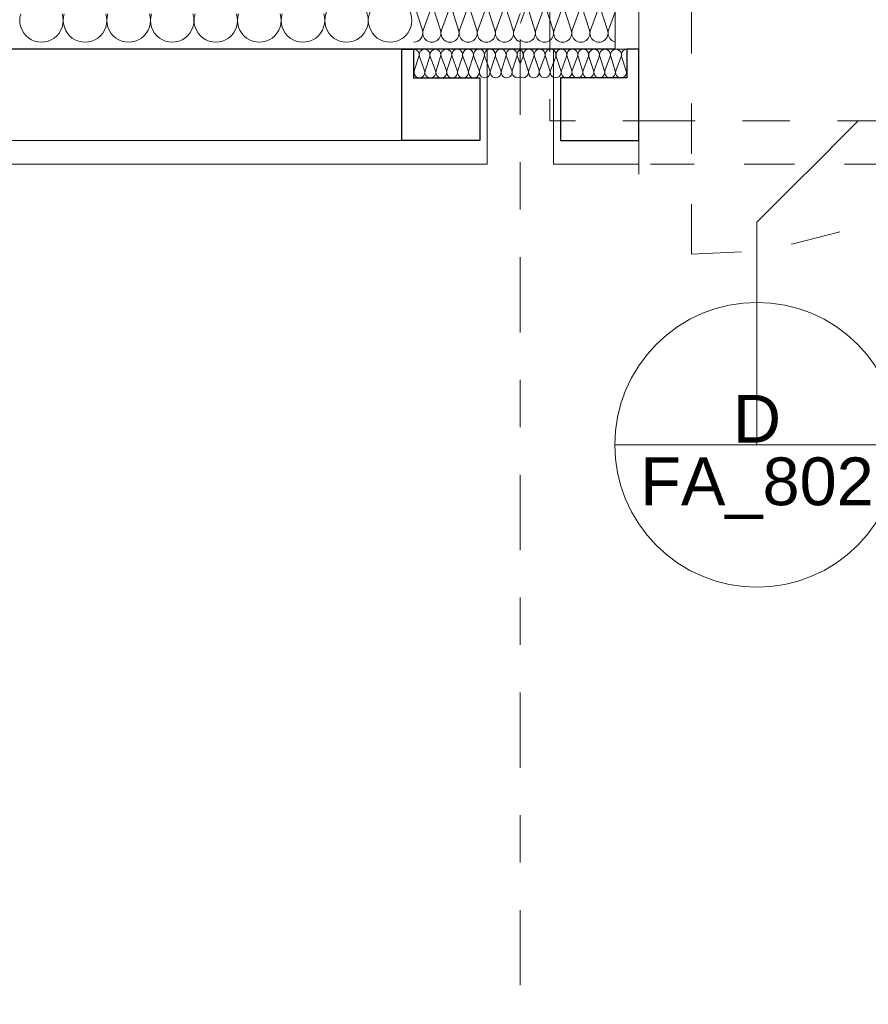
# Model space of a CAD drawing. Header units: metres. Extents: x -273 to 6, y -183 to 13.
# Tile 33 of 33: x -161.28 to -159.49, y -41.82 to -39.74. Entities that reach past the tile are written whole.
import ezdxf

# ---------------------------------------------------------------- set-up
doc = ezdxf.new("R2010")
doc.units = ezdxf.units.M
doc.header["$LTSCALE"] = 0.05
doc.header["$PDMODE"] = 1
doc.header["$PDSIZE"] = -2
for name, pattern in [('ISO-10 Strichpunktlinie', [4.699, 3.048, -0.762, 0.127, -0.762]), ('Linienart-1', [2.116328, 1.058164, -1.058164]), ('Linienart-34', [4.233, 2.116, -2.117]), ('Linienart-53', [5.291531, 3.175, -1.058062, 0.352704, -0.705764])]:
    doc.linetypes.add(name, pattern=pattern)
doc.layers.get('0').update_dxf_attribs({"lineweight": 25})
for name, color, linetype, lineweight, true_color in [('30 -33 Aussenwände- 7 Fassade_ Elemente', 7, 'Continuous', 9, 0x00aacc), ('70 -72 Beschriftung- 7 Detailverweise', 7, 'Continuous', 9, 0x00dd00), ('70 -72 Beschriftung- 7 Detailverweise Linie', 7, 'Continuous', 9, 0x00dd00), ('70 -76 Bemaßung- 2 Allgemein', 7, 'Continuous', 5, 0x6666cc), ('CW-Unsichtbar', 7, 'Continuous', 9, 0x599559)]:
    doc.layers.add(name, color=color, linetype=linetype, lineweight=lineweight, true_color=true_color)
doc.layers.add('70 -71 Achsen- 1 Gebäudeachsen', color=7, linetype='Linienart-53', lineweight=18)
doc.layers.add('Keine', color=7, linetype='Continuous', lineweight=9)
doc.styles.add('Arial', font='arial.ttf')
doc.dimstyles.new('k+k_klein', dxfattribs={"dimtxt": 0.100689, "dimasz": 0.05302, "dimexe": 0.05, "dimexo": 0.15, "dimgap": 0.005, "dimtad": 1, "dimdec": 3, "dimtxsty": 'Arial', "dimblk": 'VW_SLASH-2', "dimblk1": 'VW_SLASH-2', "dimblk2": 'VW_SLASH-2', "dimcen": 0, "dimdle": 0.025, "dimadec": 3, "dimazin": 0, "dimtfac": 0.75, "dimtdec": 3, "dimtix": 1, "dimtmove": 0, "dimatfit": 0, "dimldrblk": 'VW_FILLEDARROW', "dimfxl": 0.1, "dimfxlon": 1, "dimfrac": 2, "dimtolj": 1, "dimarcsym": 0})

# ---------------------------------------------------------------- blocks, each defined once
blk = doc.blocks.new('Gruppe-3767')
at = {"color": 255}
for points in [[(-1.21, 0.045), (-1.13, 0.045), (-1.13, -0.045), (-1.21, -0.045)], [(1.13, 0.045), (1.21, 0.045), (1.21, -0.045), (1.13, -0.045)]]:
    blk.add_wipeout(points, dxfattribs=at).dxf.layer = '30 -33 Aussenwände- 7 Fassade_ Elemente'
at = {"layer": '30 -33 Aussenwände- 7 Fassade_ Elemente', "flags": 128}
for points in [[(-1.21, 0.045), (-1.13, 0.045), (-1.13, -0.045), (-1.21, -0.045)], [(1.13, 0.045), (1.21, 0.045), (1.21, -0.045), (1.13, -0.045)]]:
    blk.add_lwpolyline(points, close=True, dxfattribs=at)
blk = doc.blocks.new('Gruppe-3768')
at = {"layer": '30 -33 Aussenwände- 7 Fassade_ Elemente', "color": 7, "transparency": 33554687}
blk.add_blockref('Gruppe-3767', (0, 0), dxfattribs=at)
blk = doc.blocks.new('Gruppe-3769')
at = {"layer": '30 -33 Aussenwände- 7 Fassade_ Elemente', "linetype": 'Linienart-1'}
blk.add_line((-1.21, -0.05), (1.21, -0.05), dxfattribs=at)
blk = doc.blocks.new('Gruppe-3770')
at = {"layer": '30 -33 Aussenwände- 7 Fassade_ Elemente', "linetype": 'Linienart-1'}
blk.add_line((-1.21, 0.05), (1.21, 0.05), dxfattribs=at)
blk = doc.blocks.new('Gruppe-3771')
at = {"layer": '30 -33 Aussenwände- 7 Fassade_ Elemente', "linetype": 'Linienart-1'}
for p in [(-1.13, -0.045), (1.13, -0.045)]:
    blk.add_line(p, (0, -0.045), dxfattribs=at)
blk = doc.blocks.new('Gruppe-3772')
at = {"layer": '30 -33 Aussenwände- 7 Fassade_ Elemente', "color": 7}
blk.add_blockref('Gruppe-3771', (0, 0), dxfattribs=at)
blk = doc.blocks.new('Gruppe-3773')
at = {"layer": '30 -33 Aussenwände- 7 Fassade_ Elemente', "color": 7, "transparency": 33554687}
blk.add_blockref('Gruppe-3768', (0, 0), dxfattribs=at)
for name in ['Gruppe-3770', 'Gruppe-3769']:
    blk.add_blockref(name, (0, 0), dxfattribs=at)
at = {"layer": '30 -33 Aussenwände- 7 Fassade_ Elemente', "color": 7}
blk.add_blockref('Gruppe-3772', (0, 0), dxfattribs=at)
blk = doc.blocks.new('Tür (2D)-30')
at = {"layer": 'CW-Unsichtbar', "linetype": 'Continuous', "lineweight": 5, "transparency": 33554687}
blk.add_point((-1.21, 0), dxfattribs=at)
at = {"layer": '30 -33 Aussenwände- 7 Fassade_ Elemente', "color": 0, "flags": 1}
for tag in ['IFC_UUID', 'instanceID']:
    blk.add_attdef(tag, (-159.946, -39.824), '', height=0.00018, dxfattribs=at)
at = {"layer": '30 -33 Aussenwände- 7 Fassade_ Elemente', "color": 7, "transparency": 33554687}
blk.add_blockref('Gruppe-3773', (0, 0), dxfattribs=at)
blk = doc.blocks.new('Gruppe-3781')
at = {"layer": '30 -33 Aussenwände- 7 Fassade_ Elemente', "lineweight": 9, "transparency": 33554687, "flags": 128}
for points in [[(0.1015, -4.0147, 0.324435), (0.1229, -4.0078, 0.324435), (0.1229, -3.9853, 0.324435), (0.1015, -3.9783), (0.0515, -3.9944, -0.324488), (0.0301, -3.9874, -0.324488), (0.0301, -3.9649, -0.324488), (0.0515, -3.958), (0.1015, -3.9764, 0.324435), (0.1229, -3.9695, 0.324435), (0.1229, -3.947, 0.324435), (0.1015, -3.94), (0.0515, -3.9561, -0.324488), (0.0301, -3.9491, -0.324488), (0.0301, -3.9266, -0.324488), (0.0515, -3.9196), (0.1015, -3.9381, 0.324435), (0.1229, -3.9312, 0.324435), (0.1229, -3.9087, 0.324435), (0.1015, -3.9017), (0.0515, -3.9178, -0.501555), (0.0265, -3.9)], [(0.1127, -3.9, -0.141354), (0.1021, -3.9)], [(0.1015, -4.1296, 1.372583), (0.1015, -4.0932), (0.0515, -4.1093, -1.372995), (0.0515, -4.0729), (0.1015, -4.0913, 1.372583), (0.1015, -4.0549), (0.0515, -4.071, -1.372995), (0.0515, -4.0346), (0.1015, -4.053, 1.372583), (0.1015, -4.0166), (0.0515, -4.0327, -1.372995), (0.0515, -3.9963), (0.1015, -4.0147, 1.372583), (0.1015, -3.9783), (0.0515, -3.9944, -1.372995), (0.0515, -3.958), (0.1015, -3.9764, 1.372583), (0.1015, -3.94), (0.0515, -3.9561, -1.372995), (0.0515, -3.9196)], [(0.1265, -4.15, 0.513088), (0.1015, -4.1315), (0.0515, -4.1476, -1.372995), (0.0515, -4.1112), (0.1015, -4.1296, 1.372583), (0.1015, -4.0932), (0.0515, -4.1093, -1.372995), (0.0515, -4.0729), (0.1015, -4.0913, 1.372583), (0.1015, -4.0549)]]:
    blk.add_lwpolyline(points, format="xyb", dxfattribs=at)
blk = doc.blocks.new('Gruppe-3782')
at = {"layer": '30 -33 Aussenwände- 7 Fassade_ Elemente', "transparency": 33554687}
blk.add_blockref('Gruppe-3781', (0, 0), dxfattribs=at)
blk = doc.blocks.new('Dämmung-276')
at = {"layer": '30 -33 Aussenwände- 7 Fassade_ Elemente', "color": 7, "transparency": 33554687}
blk.add_blockref('Gruppe-3782', (0, 0), dxfattribs=at)
at = {"layer": '30 -33 Aussenwände- 7 Fassade_ Elemente', "color": 0, "flags": 1}
for tag in ['IFC_UUID', 'instanceID', 'prm0_name', 'prm0_type', 'prm0_value', 'prm1_name', 'prm1_type', 'prm1_value', 'prm2_name', 'prm2_type', 'prm2_value', 'prm3_name', 'prm3_type', 'prm3_value', 'prm4_name', 'prm4_type', 'prm4_value', 'prm5_name', 'prm5_type', 'prm5_value', 'prm6_name', 'prm6_type', 'prm6_value']:
    blk.add_attdef(tag, (-160.2485, -39.7916), '', height=0.00018, dxfattribs=at)
blk = doc.blocks.new('Gruppe-3783')
at = {"color": 255, "lineweight": 18}
blk.add_wipeout([(-159.971, -39.047), (-157.526, -39.047), (-157.526, -40.0655), (-159.971, -40.0655)], dxfattribs=at).dxf.layer = '30 -33 Aussenwände- 7 Fassade_ Elemente'
at = {"layer": '30 -33 Aussenwände- 7 Fassade_ Elemente', "lineweight": 18}
blk.add_line((-159.971, -40.0655), (-159.971, -39.047), dxfattribs=at)
at = {"layer": '30 -33 Aussenwände- 7 Fassade_ Elemente', "linetype": 'Linienart-34'}
blk.add_line((-159.86, -40.234), (-159.86, -39.17), dxfattribs=at)
blk.add_arc((-159.86, -39.17), 1.064, 270, 360, dxfattribs=at)
at = {"color": 255, "lineweight": 18}
blk.add_wipeout([(-160.021, -39.047), (-160.021, -39.802), (-159.971, -39.802), (-159.971, -39.17), (-159.925, -39.17), (-159.925, -39.047)], dxfattribs=at).dxf.layer = '30 -33 Aussenwände- 7 Fassade_ Elemente'
at = {"layer": '30 -33 Aussenwände- 7 Fassade_ Elemente', "lineweight": 18, "flags": 128}
blk.add_lwpolyline([(-160.021, -39.047), (-160.021, -39.802), (-159.971, -39.802), (-159.971, -39.17), (-159.925, -39.17), (-159.925, -39.047)], close=True, dxfattribs=at)
blk = doc.blocks.new('Gruppe-3785')
at = {"layer": '30 -33 Aussenwände- 7 Fassade_ Elemente', "lineweight": 9, "transparency": 33554687, "flags": 128}
for points in [[(0.0715, -4.1378, 1.372583), (0.0715, -4.1159), (0.0415, -4.1255, -1.372995), (0.0415, -4.1037), (0.0715, -4.1148, 1.372583), (0.0715, -4.0929), (0.0415, -4.1026, -1.372995), (0.0416, -4.0807), (0.0715, -4.0918, 1.372583), (0.0716, -4.07), (0.0416, -4.0796, -1.372995), (0.0416, -4.0577), (0.0716, -4.0688, 1.372583), (0.0716, -4.047), (0.0416, -4.0566, -1.372995), (0.0416, -4.0347), (0.0716, -4.0459, 1.372583), (0.0716, -4.024), (0.0416, -4.0336, -1.372995), (0.0416, -4.0118), (0.0716, -4.0229, 1.372583), (0.0716, -4.001), (0.0416, -4.0106, -1.372995), (0.0416, -3.9888), (0.0716, -3.9999, 1.372583), (0.0716, -3.978), (0.0416, -3.9877, -1.372995), (0.0416, -3.9658), (0.0716, -3.9769, 1.372583), (0.0716, -3.9551), (0.0416, -3.9647, -1.372995), (0.0417, -3.9428)], [(0.0716, -3.9999, 0.324435), (0.0844, -3.9957, 0.324435), (0.0844, -3.9822, 0.324435), (0.0716, -3.978), (0.0416, -3.9877, -0.324488), (0.0288, -3.9835, -0.324488), (0.0288, -3.97, -0.324488), (0.0416, -3.9658), (0.0716, -3.9769, 0.324435), (0.0844, -3.9727, 0.324435), (0.0845, -3.9593, 0.324435), (0.0716, -3.9551), (0.0416, -3.9647, -0.324488), (0.0288, -3.9605, -0.324488), (0.0288, -3.947, -0.324488), (0.0417, -3.9428), (0.0716, -3.9539, 0.324435), (0.0845, -3.9498, 0.324435), (0.0845, -3.9363, 0.324435), (0.0717, -3.9321), (0.0417, -3.9417, -0.688254), (0.0282, -3.925)], [(0.0855, -3.925, -0.374705), (0.0717, -3.9309), (0.0556, -3.925)], [(0.0865, -4.15, 0.513088), (0.0715, -4.1389), (0.0415, -4.1485, -1.372995), (0.0415, -4.1267), (0.0715, -4.1378, 1.372583), (0.0715, -4.1159), (0.0415, -4.1255, -1.372995), (0.0415, -4.1037), (0.0715, -4.1148, 1.372583), (0.0715, -4.0929)]]:
    blk.add_lwpolyline(points, format="xyb", dxfattribs=at)
blk = doc.blocks.new('Gruppe-3786')
at = {"layer": '30 -33 Aussenwände- 7 Fassade_ Elemente', "transparency": 33554687}
blk.add_blockref('Gruppe-3785', (0, 0), dxfattribs=at)
blk = doc.blocks.new('Dämmung-277')
at = {"layer": '30 -33 Aussenwände- 7 Fassade_ Elemente', "color": 7, "transparency": 33554687}
blk.add_blockref('Gruppe-3786', (0, 0), dxfattribs=at)
at = {"layer": '30 -33 Aussenwände- 7 Fassade_ Elemente', "color": 0, "flags": 1}
for tag in ['IFC_UUID', 'instanceID', 'prm0_name', 'prm0_type', 'prm0_value', 'prm1_name', 'prm1_type', 'prm1_value', 'prm2_name', 'prm2_type', 'prm2_value', 'prm3_name', 'prm3_type', 'prm3_value', 'prm4_name', 'prm4_type', 'prm4_value', 'prm5_name', 'prm5_type', 'prm5_value', 'prm6_name', 'prm6_type', 'prm6_value']:
    blk.add_attdef(tag, (-160.221, -39.8755), '', height=0.00018, dxfattribs=at)
blk = doc.blocks.new('Gruppe-3790')
at = {"layer": '30 -33 Aussenwände- 7 Fassade_ Elemente'}
blk.add_blockref('Tür (2D)-30', (-158.736, -39.774), dxfattribs=at)
at = {"color": 255}
blk.add_wipeout([(-152.621, -40.044), (-160.221, -40.044), (-160.221, -39.047), (-152.621, -39.047)], dxfattribs=at).dxf.layer = '30 -33 Aussenwände- 7 Fassade_ Elemente'
blk.add_wipeout([(-152.846, -39.802), (-152.846, -39.047), (-159.996, -39.047), (-159.996, -39.802), (-160.151, -39.802), (-160.151, -40.044), (-152.691, -40.044), (-152.691, -39.802)], dxfattribs=at).dxf.layer = '30 -33 Aussenwände- 7 Fassade_ Elemente'
at = {"layer": '30 -33 Aussenwände- 7 Fassade_ Elemente', "flags": 128}
blk.add_lwpolyline([(-152.846, -39.802), (-152.846, -39.047), (-159.996, -39.047), (-159.996, -39.802), (-160.151, -39.802), (-160.151, -40.044), (-152.691, -40.044), (-152.691, -39.802)], close=True, dxfattribs=at)
at = {"color": 255}
blk.add_wipeout([(-152.871, -39.994), (-159.971, -39.994), (-159.971, -39.802), (-152.871, -39.802)], dxfattribs=at).dxf.layer = '30 -33 Aussenwände- 7 Fassade_ Elemente'
at = {"layer": '30 -33 Aussenwände- 7 Fassade_ Elemente', "flags": 128}
blk.add_lwpolyline([(-152.871, -39.994), (-159.971, -39.994), (-159.971, -39.802), (-152.871, -39.802)], close=True, dxfattribs=at)
at = {"color": 255, "lineweight": 25}
blk.add_wipeout([(-152.621, -39.802), (-160.246, -39.802), (-160.246, -39.6869), (-159.996, -39.6869), (-159.996, -39.529), (-152.846, -39.529), (-152.846, -39.687), (-152.621, -39.687)], dxfattribs=at).dxf.layer = '30 -33 Aussenwände- 7 Fassade_ Elemente'
at = {"layer": '30 -33 Aussenwände- 7 Fassade_ Elemente', "lineweight": 25}
blk.add_line((-152.621, -39.802), (-160.246, -39.802), dxfattribs=at)
at = {"layer": '30 -33 Aussenwände- 7 Fassade_ Elemente', "rotation": 90}
blk.add_blockref('Dämmung-276', (-164.146, -39.8135), dxfattribs=at)
at = {"layer": '30 -33 Aussenwände- 7 Fassade_ Elemente', "color": 7}
blk.add_blockref('Gruppe-3783', (0, 0), dxfattribs=at)
at = {"color": 255, "lineweight": 25}
blk.add_wipeout([(-159.996, -39.802), (-159.996, -39.862), (-160.136, -39.862), (-160.136, -39.994), (-159.971, -39.994), (-159.971, -39.802)], dxfattribs=at).dxf.layer = '30 -33 Aussenwände- 7 Fassade_ Elemente'
at = {"layer": '30 -33 Aussenwände- 7 Fassade_ Elemente', "lineweight": 25, "flags": 128}
blk.add_lwpolyline([(-159.996, -39.802), (-159.996, -39.862), (-160.136, -39.862), (-160.136, -39.994), (-159.971, -39.994), (-159.971, -39.802)], close=True, dxfattribs=at)
at = {"layer": '30 -33 Aussenwände- 7 Fassade_ Elemente', "rotation": 90}
blk.add_blockref('Dämmung-277', (-164.146, -39.8886), dxfattribs=at)
blk = doc.blocks.new('Gruppe-3844')
at = {"layer": '30 -33 Aussenwände- 7 Fassade_ Elemente', "lineweight": 9, "transparency": 33554687, "flags": 128}
for points in [[(0.1015, -4.053, 0.324435), (0.1229, -4.0461, 0.324435), (0.1229, -4.0236, 0.324435), (0.1015, -4.0166), (0.0515, -4.0327, -0.324488), (0.0301, -4.0257, -0.324488), (0.0301, -4.0032, -0.324488), (0.0515, -3.9963), (0.1015, -4.0147, 0.324435), (0.1229, -4.0078, 0.324435), (0.1229, -3.9853, 0.324435), (0.1015, -3.9783), (0.0515, -3.9944, -0.324488), (0.0301, -3.9874, -0.324488), (0.0301, -3.9649, -0.324488), (0.0515, -3.958), (0.1015, -3.9764, 0.324435), (0.1229, -3.9695, 0.324435), (0.1229, -3.947, 0.324435), (0.1015, -3.94), (0.0515, -3.9561, -0.767984), (0.0315, -3.925)], [(0.1258, -3.925, -0.426772), (0.1015, -3.9381), (0.066, -3.925)], [(0.1015, -4.1296, 1.372583), (0.1015, -4.0932), (0.0515, -4.1093, -1.372995), (0.0515, -4.0729), (0.1015, -4.0913, 1.372583), (0.1015, -4.0549), (0.0515, -4.071, -1.372995), (0.0515, -4.0346), (0.1015, -4.053, 1.372583), (0.1015, -4.0166), (0.0515, -4.0327, -1.372995), (0.0515, -3.9963), (0.1015, -4.0147, 1.372583), (0.1015, -3.9783), (0.0515, -3.9944, -1.372995), (0.0515, -3.958)], [(0.1265, -4.15, 0.513088), (0.1015, -4.1315), (0.0515, -4.1476, -1.372995), (0.0515, -4.1112), (0.1015, -4.1296, 1.372583), (0.1015, -4.0932), (0.0515, -4.1093, -1.372995), (0.0515, -4.0729), (0.1015, -4.0913, 1.372583), (0.1015, -4.0549)]]:
    blk.add_lwpolyline(points, format="xyb", dxfattribs=at)
blk = doc.blocks.new('Gruppe-3845')
at = {"layer": '30 -33 Aussenwände- 7 Fassade_ Elemente', "transparency": 33554687}
blk.add_blockref('Gruppe-3844', (0, 0), dxfattribs=at)
blk = doc.blocks.new('Dämmung-295')
at = {"layer": '30 -33 Aussenwände- 7 Fassade_ Elemente', "color": 7, "transparency": 33554687}
blk.add_blockref('Gruppe-3845', (0, 0), dxfattribs=at)
at = {"layer": '30 -33 Aussenwände- 7 Fassade_ Elemente', "color": 0, "flags": 1}
for tag in ['prm0_value', 'prm1_value', 'prm2_value', 'prm3_value', 'prm4_value', 'prm5_value', 'prm6_value', 'IFC_UUID', 'instanceID', 'prm0_name', 'prm0_type', 'prm1_name', 'prm1_type', 'prm2_name', 'prm2_type', 'prm3_name', 'prm3_type', 'prm4_name', 'prm4_type', 'prm5_name', 'prm5_type', 'prm6_name', 'prm6_type']:
    blk.add_attdef(tag, (-160.446, -39.7915), '', height=0.00018, dxfattribs=at)
blk = doc.blocks.new('Gruppe-3847')
at = {"layer": '30 -33 Aussenwände- 7 Fassade_ Elemente', "lineweight": 9, "transparency": 33554687, "flags": 128}
for points in [[(-3.575, -0.0985, 0.513088), (-3.5306, -0.0385), (-3.5692, 0.0815, -1.372995), (-3.4818, 0.0815), (-3.5261, -0.0385, 1.372583), (-3.4387, -0.0385), (-3.4773, 0.0815, -1.372995), (-3.3899, 0.0815), (-3.4342, -0.0385, 1.372583), (-3.3468, -0.0385)], [(-3.4773, 0.0815, -1.372995), (-3.3899, 0.0815)], [(-3.3854, 0.0815, -1.372995), (-3.2979, 0.0815)], [(-3.2934, 0.0815, -1.372995), (-3.206, 0.0815)], [(-3.2015, 0.0815, -1.372995), (-3.1141, 0.0815)], [(-3.1096, 0.0815, -1.372995), (-3.0222, 0.0815)], [(-3.0177, 0.0815, -1.372995), (-2.9302, 0.0815)], [(-2.9257, 0.0815, -1.372995), (-2.8383, 0.0815)], [(-2.8338, 0.0815, -1.372995), (-2.7464, 0.0815)]]:
    blk.add_lwpolyline(points, format="xyb", dxfattribs=at)
blk = doc.blocks.new('Gruppe-3848')
at = {"layer": '30 -33 Aussenwände- 7 Fassade_ Elemente', "transparency": 33554687}
blk.add_blockref('Gruppe-3847', (0, 0), dxfattribs=at)
blk = doc.blocks.new('Dämmung-296')
at = {"layer": '30 -33 Aussenwände- 7 Fassade_ Elemente', "color": 7, "transparency": 33554687}
blk.add_blockref('Gruppe-3848', (0, 0), dxfattribs=at)
at = {"layer": '30 -33 Aussenwände- 7 Fassade_ Elemente', "color": 0, "flags": 1}
for tag in ['instanceID', 'prm0_value', 'prm1_value', 'prm2_value', 'prm3_value', 'prm4_value', 'prm5_value', 'prm6_value', 'IFC_UUID', 'prm0_name', 'prm0_type', 'prm1_name', 'prm1_type', 'prm2_name', 'prm2_type', 'prm3_name', 'prm3_type', 'prm4_name', 'prm4_type', 'prm5_name', 'prm5_type', 'prm6_name', 'prm6_type']:
    blk.add_attdef(tag, (-167.596, -39.8372), '', height=0.00018, dxfattribs=at)
blk = doc.blocks.new('Gruppe-3853')
at = {"layer": '30 -33 Aussenwände- 7 Fassade_ Elemente', "lineweight": 9, "transparency": 33554687, "flags": 128}
for points in [[(0.0715, -4.1378, 1.372583), (0.0715, -4.1159), (0.0415, -4.1255, -1.372995), (0.0415, -4.1037), (0.0715, -4.1148, 1.372583), (0.0715, -4.0929), (0.0415, -4.1026, -1.372995), (0.0416, -4.0807), (0.0715, -4.0918, 1.372583), (0.0716, -4.07), (0.0416, -4.0796, -1.372995), (0.0416, -4.0577), (0.0716, -4.0688, 1.372583), (0.0716, -4.047), (0.0416, -4.0566, -1.372995), (0.0416, -4.0347), (0.0716, -4.0459, 1.372583), (0.0716, -4.024), (0.0416, -4.0336, -1.372995), (0.0416, -4.0118), (0.0716, -4.0229, 1.372583), (0.0716, -4.001), (0.0416, -4.0106, -1.372995), (0.0416, -3.9888), (0.0716, -3.9999, 1.372583), (0.0716, -3.978), (0.0416, -3.9877, -1.372995), (0.0416, -3.9658), (0.0716, -3.9769, 1.372583), (0.0716, -3.9551), (0.0416, -3.9647, -1.372995), (0.0417, -3.9428)], [(0.0716, -3.9999, 0.324435), (0.0844, -3.9957, 0.324435), (0.0844, -3.9822, 0.324435), (0.0716, -3.978), (0.0416, -3.9877, -0.324488), (0.0288, -3.9835, -0.324488), (0.0288, -3.97, -0.324488), (0.0416, -3.9658), (0.0716, -3.9769, 0.324435), (0.0844, -3.9727, 0.324435), (0.0845, -3.9593, 0.324435), (0.0716, -3.9551), (0.0416, -3.9647, -0.324488), (0.0288, -3.9605, -0.324488), (0.0288, -3.947, -0.324488), (0.0417, -3.9428), (0.0716, -3.9539, 0.324435), (0.0845, -3.9498, 0.324435), (0.0845, -3.9363, 0.324435), (0.0717, -3.9321), (0.0417, -3.9417, -0.688254), (0.0282, -3.925)], [(0.0855, -3.925, -0.374705), (0.0717, -3.9309), (0.0556, -3.925)], [(0.0865, -4.15, 0.513088), (0.0715, -4.1389), (0.0415, -4.1485, -1.372995), (0.0415, -4.1267), (0.0715, -4.1378, 1.372583), (0.0715, -4.1159), (0.0415, -4.1255, -1.372995), (0.0415, -4.1037), (0.0715, -4.1148, 1.372583), (0.0715, -4.0929)]]:
    blk.add_lwpolyline(points, format="xyb", dxfattribs=at)
blk = doc.blocks.new('Gruppe-3854')
at = {"layer": '30 -33 Aussenwände- 7 Fassade_ Elemente', "transparency": 33554687}
blk.add_blockref('Gruppe-3853', (0, 0), dxfattribs=at)
blk = doc.blocks.new('Dämmung-298')
at = {"layer": '30 -33 Aussenwände- 7 Fassade_ Elemente', "color": 7, "transparency": 33554687}
blk.add_blockref('Gruppe-3854', (0, 0), dxfattribs=at)
at = {"layer": '30 -33 Aussenwände- 7 Fassade_ Elemente', "color": 0, "flags": 1}
for tag in ['IFC_UUID', 'instanceID', 'prm0_name', 'prm0_type', 'prm0_value', 'prm1_name', 'prm1_type', 'prm1_value', 'prm2_name', 'prm2_type', 'prm2_value', 'prm3_name', 'prm3_type', 'prm3_value', 'prm4_name', 'prm4_type', 'prm4_value', 'prm5_name', 'prm5_type', 'prm5_value', 'prm6_name', 'prm6_type', 'prm6_value']:
    blk.add_attdef(tag, (-160.446, -39.8755), '', height=0.00018, dxfattribs=at)
blk = doc.blocks.new('Gruppe-3855')
at = {"color": 255}
blk.add_wipeout([(-160.221, -40.044), (-167.821, -40.044), (-167.821, -39.247), (-160.221, -39.247)], dxfattribs=at).dxf.layer = '30 -33 Aussenwände- 7 Fassade_ Elemente'
blk.add_wipeout([(-160.446, -39.802), (-160.446, -39.407), (-167.596, -39.407), (-167.596, -39.802), (-167.751, -39.802), (-167.751, -40.044), (-160.291, -40.044), (-160.291, -39.802)], dxfattribs=at).dxf.layer = '30 -33 Aussenwände- 7 Fassade_ Elemente'
at = {"layer": '30 -33 Aussenwände- 7 Fassade_ Elemente', "flags": 128}
blk.add_lwpolyline([(-160.446, -39.802), (-160.446, -39.407), (-167.596, -39.407), (-167.596, -39.802), (-167.751, -39.802), (-167.751, -40.044), (-160.291, -40.044), (-160.291, -39.802)], close=True, dxfattribs=at)
at = {"color": 255}
blk.add_wipeout([(-160.471, -39.994), (-167.571, -39.994), (-167.571, -39.802), (-160.471, -39.802)], dxfattribs=at).dxf.layer = '30 -33 Aussenwände- 7 Fassade_ Elemente'
at = {"layer": '30 -33 Aussenwände- 7 Fassade_ Elemente', "flags": 128}
blk.add_lwpolyline([(-160.471, -39.994), (-167.571, -39.994), (-167.571, -39.802), (-160.471, -39.802)], close=True, dxfattribs=at)
at = {"color": 255, "lineweight": 25}
blk.add_wipeout([(-160.221, -39.802), (-167.821, -39.802), (-167.821, -39.687), (-167.596, -39.687), (-167.596, -39.529), (-160.446, -39.529), (-160.446, -39.6869), (-160.221, -39.6869)], dxfattribs=at).dxf.layer = '30 -33 Aussenwände- 7 Fassade_ Elemente'
at = {"layer": '30 -33 Aussenwände- 7 Fassade_ Elemente', "lineweight": 25}
blk.add_line((-160.221, -39.802), (-167.821, -39.802), dxfattribs=at)
at = {"layer": '30 -33 Aussenwände- 7 Fassade_ Elemente'}
for name, p, rotation in [('Dämmung-296', (-164.021, -39.6455), 180), ('Dämmung-295', (-156.296, -39.6605), 270)]:
    blk.add_blockref(name, p, dxfattribs=dict(at, rotation=rotation))
at = {"color": 255, "lineweight": 25}
blk.add_wipeout([(-160.446, -39.802), (-160.446, -39.862), (-160.306, -39.862), (-160.306, -39.994), (-160.471, -39.994), (-160.471, -39.802)], dxfattribs=at).dxf.layer = '30 -33 Aussenwände- 7 Fassade_ Elemente'
at = {"layer": '30 -33 Aussenwände- 7 Fassade_ Elemente', "lineweight": 25, "flags": 128}
blk.add_lwpolyline([(-160.446, -39.802), (-160.446, -39.862), (-160.306, -39.862), (-160.306, -39.994), (-160.471, -39.994), (-160.471, -39.802)], close=True, dxfattribs=at)
at = {"layer": '30 -33 Aussenwände- 7 Fassade_ Elemente', "xscale": -1, "rotation": 270}
blk.add_blockref('Dämmung-298', (-156.296, -39.8886), dxfattribs=at)
blk = doc.blocks.new('_00-EG_Tragwerk (2D)')
at = {"layer": '30 -33 Aussenwände- 7 Fassade_ Elemente', "color": 7}
blk.add_blockref('Gruppe-3790', (0, 0), dxfattribs=at)
blk.add_blockref('Gruppe-3855', (0, 0), dxfattribs=at)
blk = doc.blocks.new('Gruppe-13939')
at = {"layer": '70 -72 Beschriftung- 7 Detailverweise'}
blk.add_line((-159.4216, -40.6357), (-160.0216, -40.6357), dxfattribs=at)
at = {"layer": '70 -72 Beschriftung- 7 Detailverweise', "flags": 128}
blk.add_lwpolyline([(-159.7216, -40.3357), (-159.6922, -40.3371), (-159.6631, -40.3414), (-159.6345, -40.3486), (-159.6068, -40.3585), (-159.5802, -40.3711), (-159.5549, -40.3862), (-159.5313, -40.4038), (-159.5095, -40.4236), (-159.4897, -40.4454), (-159.4722, -40.469), (-159.457, -40.4943), (-159.4444, -40.5209), (-159.4345, -40.5486), (-159.4274, -40.5772), (-159.4231, -40.6063), (-159.4216, -40.6357), (-159.4231, -40.6651), (-159.4274, -40.6942), (-159.4345, -40.7228), (-159.4444, -40.7505), (-159.457, -40.7771), (-159.4722, -40.8024), (-159.4897, -40.826), (-159.5095, -40.8478), (-159.5313, -40.8676), (-159.5549, -40.8851), (-159.5802, -40.9003), (-159.6068, -40.9128), (-159.6345, -40.9228), (-159.6631, -40.9299), (-159.6922, -40.9342), (-159.7216, -40.9357), (-159.751, -40.9342), (-159.7801, -40.9299), (-159.8087, -40.9228), (-159.8364, -40.9128), (-159.863, -40.9003), (-159.8883, -40.8851), (-159.9119, -40.8676), (-159.9337, -40.8478), (-159.9535, -40.826), (-159.9711, -40.8024), (-159.9862, -40.7771), (-159.9988, -40.7505), (-160.0087, -40.7228), (-160.0158, -40.6942), (-160.0202, -40.6651), (-160.0216, -40.6357), (-160.0202, -40.6063), (-160.0158, -40.5772), (-160.0087, -40.5486), (-159.9988, -40.5209), (-159.9862, -40.4943), (-159.9711, -40.469), (-159.9535, -40.4454), (-159.9337, -40.4236), (-159.9119, -40.4038), (-159.8883, -40.3862), (-159.863, -40.3711), (-159.8364, -40.3585), (-159.8087, -40.3486), (-159.7801, -40.3414), (-159.751, -40.3371)], close=True, dxfattribs=at)
at = {"layer": '70 -72 Beschriftung- 7 Detailverweise'}
blk.add_point((-159.7216, -40.6357), dxfattribs=at)
at = {"layer": '70 -72 Beschriftung- 7 Detailverweise', "line_spacing_factor": 0.96878, "style": 'Arial'}
for s, insert, char_height, attachment_point in [('D', (-159.7216, -40.6311), 0.1007, 8), ('FA_802', (-159.7216, -40.6623), 0.10069, 2)]:
    blk.add_mtext(s, dxfattribs=dict(at, insert=insert, char_height=char_height, attachment_point=attachment_point))
blk = doc.blocks.new('Gruppe-13940')
at = {"layer": '70 -72 Beschriftung- 7 Detailverweise', "transparency": 33554687}
for q in [(-159.5084, -39.953), (-159.7216, -40.6357)]:
    blk.add_line((-159.7216, -40.1662), q, dxfattribs=at)
at = {"layer": '70 -72 Beschriftung- 7 Detailverweise', "color": 7, "transparency": 33554687}
blk.add_blockref('Gruppe-13939', (0, 0), dxfattribs=at)
blk = doc.blocks.new('_EG_2D  (2D)')
at = {"layer": '30 -33 Aussenwände- 7 Fassade_ Elemente', "linetype": 'Linienart-34', "lineweight": 9}
blk.add_line((-157.52599996, -40.04404198), (-159.94599996, -40.04404198), dxfattribs=at)
at = {"layer": '70 -72 Beschriftung- 7 Detailverweise Linie', "linetype": 'ISO-10 Strichpunktlinie', "flags": 128}
blk.add_lwpolyline([(-160.15849996, -38.93300261), (-157.34848047, -38.93300261), (-157.34848047, -39.95300261), (-160.15849996, -39.95300261)], close=True, dxfattribs=at)
at = {"layer": '70 -72 Beschriftung- 7 Detailverweise'}
blk.add_blockref('Gruppe-13940', (0, 0), dxfattribs=at)
blk = doc.blocks.new('VW_SLASH-2')
at = {"color": 0, "linetype": 'ByBlock', "lineweight": -2, "transparency": 16777216}
blk.add_line((0.472, 0), (-1, 0), dxfattribs=at)
at = {"color": 0, "lineweight": 5, "transparency": 16777216, "flags": 128}
blk.add_lwpolyline([(0.5, 0.5), (-0.5, -0.5)], dxfattribs=at)
blk = doc.blocks.new('*D17313')
at = {"layer": '70 -76 Bemaßung- 2 Allgemein', "color": 0, "lineweight": -2}
for p, q in [((-167.751, -44.172), (-167.751, -44.322)), ((-160.291, -44.172), (-160.291, -44.322)), ((-160.344, -44.272), (-167.698, -44.272))]:
    blk.add_line(p, q, dxfattribs=at)
at = {"layer": 'Defpoints', "color": 0}
for p in [(-167.751, -40.044), (-160.291, -40.044), (-167.751, -44.272)]:
    blk.add_point(p, dxfattribs=at)
at = {"layer": '70 -76 Bemaßung- 2 Allgemein', "color": 0, "lineweight": -2, "xscale": 0.05302001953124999, "yscale": 0.05302001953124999, "zscale": 0.05302001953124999, "rotation": 180}
blk.add_blockref('VW_SLASH-2', (-167.751, -44.272), dxfattribs=at)
at = {"layer": '70 -76 Bemaßung- 2 Allgemein', "color": 0, "lineweight": -2, "xscale": 0.05302001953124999, "yscale": 0.05302001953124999, "zscale": 0.05302001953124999}
blk.add_blockref('VW_SLASH-2', (-160.291, -44.272), dxfattribs=at)
at = {"layer": '70 -76 Bemaßung- 2 Allgemein', "color": 0, "insert": (-164.021, -44.2016), "char_height": 0.10069, "attachment_point": 5, "style": 'Arial'}
blk.add_mtext('\\A1;7,46', dxfattribs=at)
blk = doc.blocks.new('VW_FILLEDARROW')
at = {"linetype": 'Continuous', "lineweight": 0, "transparency": 16777216}
blk.add_hatch(color=0, dxfattribs=at).paths.add_polyline_path([(-2.829, 0.758), (0, 0), (-2.829, -0.758)])
at = {"color": 0, "lineweight": 5, "transparency": 16777216, "flags": 128}
blk.add_lwpolyline([(-2.829, 0.758), (0, 0), (-2.829, -0.758)], close=True, dxfattribs=at)
blk = doc.blocks.new('*D17314')
at = {"layer": '70 -76 Bemaßung- 2 Allgemein', "color": 0, "lineweight": -2}
for p, q in [((-160.291, -44.172), (-160.291, -44.322)), ((-160.221, -44.172), (-160.221, -44.322)), ((-160.344, -44.272), (-160.397, -44.272)), ((-160.221, -44.272), (-160.291, -44.272)), ((-160.168, -44.272), (-160.115, -44.272))]:
    blk.add_line(p, q, dxfattribs=at)
at = {"layer": 'Defpoints', "color": 0}
for p in [(-160.291, -40.044), (-160.221, -41.294), (-160.291, -44.272)]:
    blk.add_point(p, dxfattribs=at)
at = {"layer": '70 -76 Bemaßung- 2 Allgemein', "color": 0, "lineweight": -2, "xscale": 0.05302001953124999, "yscale": 0.05302001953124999, "zscale": 0.05302001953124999}
blk.add_blockref('VW_SLASH-2', (-160.291, -44.272), dxfattribs=at)
at = {"layer": '70 -76 Bemaßung- 2 Allgemein', "color": 0, "lineweight": -2, "xscale": 0.05302001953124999, "yscale": 0.05302001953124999, "zscale": 0.05302001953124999, "rotation": 180}
blk.add_blockref('VW_SLASH-2', (-160.221, -44.272), dxfattribs=at)
at = {"layer": '70 -76 Bemaßung- 2 Allgemein', "color": 0, "insert": (-160.256, -44.4881), "char_height": 0.10069, "attachment_point": 5, "style": 'Arial'}
blk.add_mtext('\\A1;7', dxfattribs=at)
blk = doc.blocks.new('*D17315')
at = {"layer": '70 -76 Bemaßung- 2 Allgemein', "color": 0, "lineweight": -2}
for p, q in [((-160.221, -44.172), (-160.221, -44.322)), ((-160.151, -44.172), (-160.151, -44.322)), ((-160.274, -44.272), (-160.327, -44.272)), ((-160.151, -44.272), (-160.221, -44.272)), ((-160.098, -44.272), (-160.045, -44.272))]:
    blk.add_line(p, q, dxfattribs=at)
at = {"layer": 'Defpoints', "color": 0}
for p in [(-160.151, -40.044), (-160.221, -41.294), (-160.221, -44.272)]:
    blk.add_point(p, dxfattribs=at)
at = {"layer": '70 -76 Bemaßung- 2 Allgemein', "color": 0, "lineweight": -2, "xscale": 0.05302001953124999, "yscale": 0.05302001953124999, "zscale": 0.05302001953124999}
blk.add_blockref('VW_SLASH-2', (-160.221, -44.272), dxfattribs=at)
at = {"layer": '70 -76 Bemaßung- 2 Allgemein', "color": 0, "lineweight": -2, "xscale": 0.05302001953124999, "yscale": 0.05302001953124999, "zscale": 0.05302001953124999, "rotation": 180}
blk.add_blockref('VW_SLASH-2', (-160.151, -44.272), dxfattribs=at)
at = {"layer": '70 -76 Bemaßung- 2 Allgemein', "color": 0, "insert": (-160.104, -44.1811), "char_height": 0.10069, "attachment_point": 5, "style": 'Arial'}
blk.add_mtext('\\A1;7', dxfattribs=at)
blk = doc.blocks.new('*D17316')
at = {"layer": '70 -76 Bemaßung- 2 Allgemein', "color": 0, "lineweight": -2}
for p, q in [((-160.151, -44.172), (-160.151, -44.322)), ((-160.021, -44.172), (-160.021, -44.322)), ((-160.204, -44.272), (-160.257, -44.272)), ((-160.021, -44.272), (-160.151, -44.272)), ((-159.968, -44.272), (-159.915, -44.272))]:
    blk.add_line(p, q, dxfattribs=at)
at = {"layer": 'Defpoints', "color": 0}
for p in [(-160.021, -39.647), (-160.151, -40.044), (-160.151, -44.272)]:
    blk.add_point(p, dxfattribs=at)
at = {"layer": '70 -76 Bemaßung- 2 Allgemein', "color": 0, "lineweight": -2, "xscale": 0.05302001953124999, "yscale": 0.05302001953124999, "zscale": 0.05302001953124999}
blk.add_blockref('VW_SLASH-2', (-160.151, -44.272), dxfattribs=at)
at = {"layer": '70 -76 Bemaßung- 2 Allgemein', "color": 0, "lineweight": -2, "xscale": 0.05302001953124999, "yscale": 0.05302001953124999, "zscale": 0.05302001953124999, "rotation": 180}
blk.add_blockref('VW_SLASH-2', (-160.021, -44.272), dxfattribs=at)
at = {"layer": '70 -76 Bemaßung- 2 Allgemein', "color": 0, "insert": (-159.9411, -44.1811), "char_height": 0.10069, "attachment_point": 5, "style": 'Arial'}
blk.add_mtext('\\A1;13', dxfattribs=at)
blk = doc.blocks.new('*D17433')
at = {"layer": '70 -76 Bemaßung- 2 Allgemein', "color": 0, "lineweight": -2}
for p, q in [((-160.421, -43.672), (-160.421, -43.822)), ((-160.221, -43.672), (-160.221, -43.822)), ((-160.274, -43.772), (-160.368, -43.772))]:
    blk.add_line(p, q, dxfattribs=at)
at = {"layer": 'Defpoints', "color": 0}
for p in [(-160.421, -39.047), (-160.221, -40.794), (-160.421, -43.772)]:
    blk.add_point(p, dxfattribs=at)
at = {"layer": '70 -76 Bemaßung- 2 Allgemein', "color": 0, "lineweight": -2, "xscale": 0.05302001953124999, "yscale": 0.05302001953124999, "zscale": 0.05302001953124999, "rotation": 180}
blk.add_blockref('VW_SLASH-2', (-160.421, -43.772), dxfattribs=at)
at = {"layer": '70 -76 Bemaßung- 2 Allgemein', "color": 0, "lineweight": -2, "xscale": 0.05302001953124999, "yscale": 0.05302001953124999, "zscale": 0.05302001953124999}
blk.add_blockref('VW_SLASH-2', (-160.221, -43.772), dxfattribs=at)
at = {"layer": '70 -76 Bemaßung- 2 Allgemein', "color": 0, "insert": (-160.321, -43.7106), "char_height": 0.10069, "attachment_point": 5, "style": 'Arial'}
blk.add_mtext('\\A1;20', dxfattribs=at)
blk = doc.blocks.new('*D17434')
at = {"layer": '70 -76 Bemaßung- 2 Allgemein', "color": 0, "lineweight": -2}
for p, q in [((-160.221, -43.672), (-160.221, -43.822)), ((-160.021, -43.672), (-160.021, -43.822)), ((-160.074, -43.772), (-160.168, -43.772))]:
    blk.add_line(p, q, dxfattribs=at)
at = {"layer": 'Defpoints', "color": 0}
for p in [(-160.021, -39.047), (-160.221, -40.794), (-160.221, -43.772)]:
    blk.add_point(p, dxfattribs=at)
at = {"layer": '70 -76 Bemaßung- 2 Allgemein', "color": 0, "lineweight": -2, "xscale": 0.05302001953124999, "yscale": 0.05302001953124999, "zscale": 0.05302001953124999, "rotation": 180}
blk.add_blockref('VW_SLASH-2', (-160.221, -43.772), dxfattribs=at)
at = {"layer": '70 -76 Bemaßung- 2 Allgemein', "color": 0, "lineweight": -2, "xscale": 0.05302001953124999, "yscale": 0.05302001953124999, "zscale": 0.05302001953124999}
blk.add_blockref('VW_SLASH-2', (-160.021, -43.772), dxfattribs=at)
at = {"layer": '70 -76 Bemaßung- 2 Allgemein', "color": 0, "insert": (-160.121, -43.7106), "char_height": 0.10069, "attachment_point": 5, "style": 'Arial'}
blk.add_mtext('\\A1;20', dxfattribs=at)
blk = doc.blocks.new('_Achsen (3D)')
at = {"layer": '70 -71 Achsen- 1 Gebäudeachsen', "transparency": 33554687}
blk.add_line((-160.221, 3.8), (-160.221, -46.172), dxfattribs=at)
blk = doc.blocks.new('Gruppe-14516')
at = {"layer": '70 -76 Bemaßung- 2 Allgemein'}
for base, p1, p2, text, picture, middle in [((-160.15099996, -44.27204198), (-160.02099996, -39.64704198), (-160.15099996, -40.04404198), '13', '*D17316', (-159.94110958, -44.18107948)), ((-160.22099996, -44.27204198), (-160.15099996, -40.04404198), (-160.22099996, -41.29404198), '7', '*D17315', (-160.104, -44.18107948))]:
    dim = blk.add_linear_dim(base=base, p1=p1, p2=p2, text=text, dimstyle='k+k_klein', override={"dimtxt": 0.100689, "dimgap": 0.01, "dimdec": 8, "dimpost": '<>', "dimtxsty": 'Arial', "dimtix": 0, "dimtmove": 2}, dxfattribs=at)
    dim.commit()
    dim.dimension.update_dxf_attribs({"geometry": picture, "text_midpoint": middle, "dimtype": 160})
dim = blk.add_aligned_dim(p1=(-160.29099996, -40.04404198), p2=(-167.75099996, -40.04404198), distance=4.228, text='7,46', dimstyle='k+k_klein', override={"dimtxt": 0.100689, "dimgap": 0.01, "dimdec": 8, "dimpost": '<>', "dimtxsty": 'Arial', "dimtmove": 2}, dxfattribs=at)
dim.commit()
dim.dimension.update_dxf_attribs({"geometry": '*D17313', "text_midpoint": (-164.02099996, -44.20157844)})
dim = blk.add_linear_dim(base=(-160.29099996, -44.27204198), p1=(-160.22099996, -41.29404198), p2=(-160.29099996, -40.04404198), text='7', dimstyle='k+k_klein', override={"dimtxt": 0.100689, "dimgap": 0.01, "dimdec": 8, "dimpost": '<>', "dimtxsty": 'Arial', "dimtix": 0, "dimtmove": 2}, dxfattribs=at)
dim.commit()
dim.dimension.update_dxf_attribs({"geometry": '*D17314', "text_midpoint": (-160.25599996, -44.48807497)})
blk = doc.blocks.new('Gruppe-14517')
at = {"layer": '70 -76 Bemaßung- 2 Allgemein'}
for base, p1, p2, picture, middle in [((-160.421, -43.772), (-160.221, -40.794), (-160.421, -39.047), '*D17433', (-160.321, -43.7106)), ((-160.221, -43.772), (-160.021, -39.047), (-160.221, -40.794), '*D17434', (-160.121, -43.7106))]:
    dim = blk.add_linear_dim(base=base, p1=p1, p2=p2, text='20', dimstyle='k+k_klein', override={"dimtxt": 0.100689, "dimgap": 0.01, "dimpost": '<>', "dimtxsty": 'Arial', "dimtmove": 2}, dxfattribs=at)
    dim.commit()
    dim.dimension.update_dxf_attribs({"geometry": picture, "text_midpoint": middle})
blk = doc.blocks.new('_EG_2D Bemaßung_ Beschriftung (2D)')
at = {"layer": '70 -76 Bemaßung- 2 Allgemein'}
for name in ['Gruppe-14516', 'Gruppe-14517']:
    blk.add_blockref(name, (0, 0), dxfattribs=at)

msp = doc.modelspace()

# ---------------------------------------------------------------- block references
at = {"layer": 'Keine', "color": 1}
msp.add_blockref('_00-EG_Tragwerk (2D)', (0, 0), dxfattribs=at)

# ---------------------------------------------------------------- next in the draw order: block references
msp.add_blockref('_EG_2D  (2D)', (0, 0), dxfattribs=at)

# ---------------------------------------------------------------- next in the draw order: block references
msp.add_blockref('_EG_2D Bemaßung_ Beschriftung (2D)', (0, 0), dxfattribs=at)

# ---------------------------------------------------------------- next in the draw order: block references
msp.add_blockref('_Achsen (3D)', (0, 0), dxfattribs=at)

doc.saveas('drawing.dxf')
